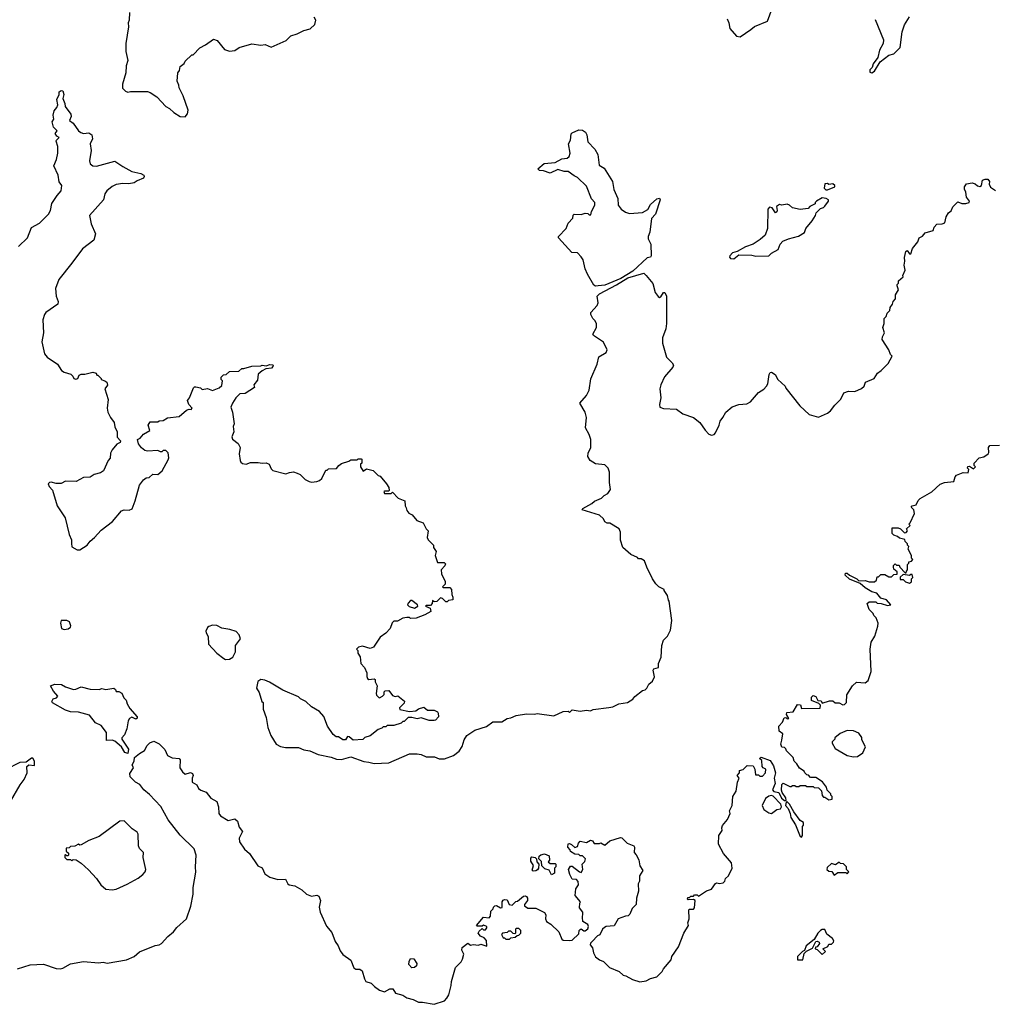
# Model space of a CAD drawing. Extents: x 2293878 to 2522763, y 823964 to 1006972.
# Tile 59 of 256: x 2406644 to 2414125, y 891259 to 898819. Entities that reach past the tile are written whole.
import ezdxf

# ---------------------------------------------------------------- set-up
doc = ezdxf.new("R2010")
doc.units = 0

msp = doc.modelspace()

# ---------------------------------------------------------------- linework, layer by layer
at = {"layer": '0CON20XD'}
for points in [[(2412073.3, 898825), (2412086.7, 898795), (2412095, 898750), (2412145, 898692.5), (2412175, 898687.5), (2412255, 898743.3), (2412285, 898766.7), (2412383, 898807), (2412421.2, 898905)], [(2407486, 898875), (2407483.6, 898816.4), (2407476.4, 898793.6), (2407478.8, 898765), (2407460, 898635), (2407460, 898575), (2407473.3, 898505), (2407462.5, 898465), (2407459.3, 898410.7), (2407432.5, 898325), (2407433, 898293), (2407455, 898270), (2407475, 898262.5), (2407495, 898267.5), (2407625, 898266.7), (2407645, 898260), (2407695.9, 898225.9), (2407765, 898152.5), (2407795, 898137.5), (2407826.4, 898106.4), (2407875, 898076.7), (2407915, 898073.3)], [(2407915, 898073.3), (2407932.5, 898095), (2407936.2, 898125), (2407900, 898235), (2407867.5, 898295), (2407866.4, 898316.4), (2407853, 898347), (2407858.3, 898411.7), (2407871.7, 898428.3), (2407875, 898460), (2407906.4, 898483.6), (2407915, 898500), (2407965, 898550), (2407975, 898550), (2408027, 898603), (2408070, 898625), (2408130.7, 898669.3), (2408159.3, 898659.3), (2408215, 898590), (2408255, 898577.5), (2408295, 898583.3), (2408330, 898605), (2408425, 898633.3), (2408495, 898624), (2408527.3, 898627.3), (2408575, 898609.2), (2408689.7, 898660.3), (2408726.1, 898693.9), (2408775, 898710), (2408825, 898736.2), (2408875, 898748.8), (2408908.3, 898781.7), (2408916.4, 898816.4), (2408905, 898837.5)], [(2413210.7, 898820.7), (2413273.3, 898665), (2413271.2, 898635), (2413243.8, 898585), (2413231.7, 898528.3), (2413195, 898480), (2413188.3, 898451.7), (2413170, 898435), (2413170, 898415), (2413185, 898410), (2413206.1, 898423.9), (2413250, 898495), (2413315, 898547.5), (2413355, 898557.5), (2413402.5, 898605), (2413416.7, 898725), (2413435, 898780), (2413475, 898840)], [(2406927.5, 897895), (2406947.5, 897915), (2406930, 897925), (2406917.5, 897945), (2406932.5, 897965), (2406903.8, 897993.8), (2406893.8, 898035), (2406906.7, 898055), (2406902, 898085), (2406910, 898120), (2406930, 898145), (2406937.5, 898165), (2406930, 898205), (2406947.5, 898245), (2406947.5, 898265), (2406963.6, 898276.4), (2406975, 898272.5), (2406983.3, 898245), (2406976.2, 898215), (2406991.2, 898175), (2406992.5, 898152.5), (2407036.1, 898093.9), (2407038, 898075), (2407027.5, 898045), (2407053.8, 898025), (2407096.3, 897966.3), (2407112.8, 897952.8), (2407135, 897946), (2407175, 897950), (2407196.7, 897935), (2407203.8, 897905), (2407186.2, 897865), (2407192.9, 897815), (2407181.2, 897735), (2407185, 897712.5), (2407205, 897696.7), (2407233.6, 897693.6), (2407375, 897733.3), (2407435, 897691.2), (2407504.1, 897654.1), (2407575, 897636.7), (2407596.7, 897625), (2407600, 897615), (2407595, 897602.5), (2407545, 897582.5), (2407523.9, 897566.1), (2407482.3, 897557.7), (2407435, 897560.8), (2407385, 897552.9), (2407355, 897539.2), (2407313.8, 897505), (2407297.7, 897482.3), (2407287.5, 897435), (2407180, 897315), (2407191.7, 897251.7), (2407225.8, 897175), (2407214, 897125), (2407125, 897060), (2407045, 896948.8), (2406944.3, 896825), (2406918.8, 896755), (2406924, 896695), (2406940, 896655), (2406938, 896635), (2406845, 896570.6), (2406833.5, 896555), (2406822.9, 896515), (2406825.6, 896415), (2406813.3, 896345), (2406835, 896253.3), (2406855, 896226.7), (2406933.3, 896173.3), (2406965, 896126.2), (2406985, 896112), (2407036.7, 896096.7), (2407053, 896083), (2407060, 896065), (2407075, 896057.5), (2407090, 896065), (2407100.7, 896089.3), (2407115, 896097.5), (2407145, 896097.5), (2407205, 896113.3), (2407230, 896105), (2407235, 896090), (2407245, 896090), (2407270, 896065), (2407270, 896055), (2407297, 896047), (2407312.5, 896035), (2407317, 896013), (2407297.5, 895985), (2407323, 895903), (2407316.7, 895835), (2407321.2, 895805), (2407340, 895765), (2407368.8, 895725), (2407373.6, 895693.6), (2407392.5, 895655), (2407393, 895613), (2407417.5, 895585), (2407416.4, 895573.6), (2407390.7, 895559.3), (2407353.9, 895516.1), (2407340.7, 895489.3), (2407338.3, 895451.7), (2407322.5, 895435), (2407287.5, 895355), (2407265, 895340), (2407215, 895327.5), (2407185, 895307.5), (2407135, 895302.5), (2407076.4, 895273.6), (2406995, 895276.7), (2406963, 895257), (2406925, 895257.5), (2406885, 895266.7), (2406872.5, 895265), (2406862, 895255), (2406870.8, 895235), (2406896.7, 895206.7), (2406932.9, 895085), (2406993.6, 894995), (2407023.6, 894865), (2407040.8, 894825), (2407041.9, 894798.1), (2407045, 894772.5), (2407085, 894747.5), (2407105, 894747.5), (2407162.5, 894785), (2407184.1, 894815.9), (2407217.7, 894842.3), (2407270.5, 894899.5), (2407357.5, 894965), (2407425, 895047.5), (2407445, 895056.7), (2407485, 895052.5), (2407506.4, 895063.6), (2407530, 895125), (2407562.5, 895245), (2407593.6, 895286.4), (2407615, 895300), (2407637, 895303), (2407665, 895330), (2407705, 895327.5), (2407737.5, 895355), (2407785, 895440), (2407790, 895455), (2407785, 895492.5), (2407765, 895510), (2407745, 895510), (2407735, 895500), (2407725, 895500), (2407705, 895510), (2407625, 895506), (2407605, 895511.2), (2407580.3, 895530.3), (2407555, 895562.5), (2407547.5, 895595), (2407570, 895605), (2407595, 895637.5), (2407642.5, 895665), (2407630, 895705), (2407645, 895730), (2407705, 895730), (2407715, 895740), (2407745, 895742.5), (2407778.3, 895761.7), (2407867.3, 895772.7), (2407925, 895820), (2407945, 895827.5), (2407960, 895825), (2407967.5, 895835), (2407942.5, 895865), (2407932.5, 895895), (2407947.5, 895915), (2407978.3, 895991.7), (2407985, 896000), (2407995, 896000), (2408031.7, 895991.7), (2408045, 895980), (2408085, 895987.5), (2408125, 895972.5), (2408175, 895993.3), (2408195, 896010), (2408200, 896045), (2408190, 896055), (2408190, 896075), (2408208.3, 896091.7), (2408230, 896095), (2408255, 896116.7), (2408325, 896120), (2408348.3, 896141.7), (2408365, 896140), (2408425, 896157.5), (2408495, 896160), (2408505, 896167.5), (2408535, 896160), (2408565, 896172.5), (2408585, 896170), (2408590, 896165), (2408587.5, 896155), (2408576.1, 896143.9), (2408533, 896137), (2408505, 896122.5), (2408473.9, 896096.1), (2408470, 896050), (2408442.5, 896015), (2408446.4, 895993.6), (2408375, 895947.5), (2408335, 895946.2), (2408303.6, 895916.4), (2408276.4, 895873.6), (2408263.8, 895845), (2408276.7, 895805), (2408290, 895715), (2408283.3, 895695), (2408288, 895655), (2408271.2, 895615), (2408278.3, 895598.3), (2408320, 895565), (2408332.5, 895545), (2408336, 895535), (2408328.8, 895485), (2408336.2, 895435), (2408341.2, 895421.2), (2408355, 895410), (2408383, 895407), (2408415, 895420), (2408475, 895420), (2408505, 895413.3), (2408535, 895416.7), (2408560, 895405), (2408575, 895370), (2408588.3, 895358.3), (2408687, 895333), (2408715, 895342.5), (2408745, 895347.5), (2408775, 895337.5), (2408796.4, 895326.4), (2408835, 895287.5), (2408865, 895273.3), (2408885, 895267.5), (2408925, 895272.5), (2408945, 895280), (2408963, 895297), (2408995, 895360), (2409005, 895360), (2409015, 895370), (2409075, 895372.5), (2409093.6, 895396.4), (2409115, 895410), (2409171.7, 895428.3), (2409185, 895440), (2409235, 895440), (2409243, 895447), (2409265, 895447.5), (2409270, 895445), (2409270, 895415), (2409260, 895405), (2409260, 895385), (2409281.7, 895351.7), (2409305, 895370), (2409357, 895357), (2409395, 895320), (2409410, 895315), (2409460, 895255), (2409477, 895227), (2409480, 895205), (2409475, 895200), (2409445, 895200), (2409440, 895195), (2409445, 895180), (2409495, 895180), (2409505, 895190), (2409550, 895145), (2409600, 895125), (2409602.5, 895085), (2409611.7, 895071.7), (2409615, 895050), (2409630.7, 895030.7), (2409656.4, 895016.4), (2409693.6, 894973.6), (2409740, 894955), (2409765, 894910), (2409780, 894895), (2409773, 894843), (2409780, 894825), (2409820, 894785), (2409820, 894765), (2409840, 894735), (2409832.5, 894705), (2409851.7, 894651.7), (2409901.7, 894651.7), (2409911.7, 894641.7), (2409907.5, 894625), (2409880, 894595), (2409882.5, 894565), (2409910, 894505), (2409910, 894485), (2409890, 894465), (2409895, 894460), (2409945, 894460), (2409957.5, 894445), (2409960, 894405), (2409970, 894385), (2409970, 894365), (2409935, 894360), (2409925, 894350), (2409915, 894350), (2409890, 894375), (2409875, 894380), (2409845, 894352.5), (2409825, 894350), (2409811.7, 894358.3), (2409810, 894335), (2409798.3, 894321.7), (2409765, 894320), (2409760, 894315), (2409795, 894300), (2409800, 894275), (2409755, 894250), (2409686.4, 894223.6), (2409645, 894220), (2409635, 894230), (2409615, 894227.5), (2409585, 894222.5), (2409545, 894200), (2409515, 894200), (2409503.3, 894186.7), (2409487.5, 894145), (2409455, 894107.5), (2409412.3, 894077.7), (2409359.3, 894000.7), (2409335, 893990), (2409275, 894007.5), (2409245, 894000), (2409230, 893985), (2409240, 893975), (2409240, 893955), (2409257, 893927), (2409262.5, 893875), (2409290, 893845), (2409307.5, 893805), (2409307.5, 893775), (2409315, 893760), (2409325, 893752.5), (2409365, 893757.5), (2409371.7, 893751.7), (2409372.5, 893735), (2409387.5, 893705), (2409380, 893645), (2409383, 893633), (2409400, 893615), (2409407, 893613), (2409430, 893625), (2409441.7, 893638.3), (2409443, 893657), (2409450, 893665), (2409477, 893667), (2409505, 893630), (2409525, 893622.5), (2409547, 893627), (2409597, 893587), (2409595, 893570), (2409560, 893535), (2409562.5, 893522.5), (2409635, 893507.5), (2409685, 893512.5), (2409705, 893527.5), (2409745, 893540), (2409775, 893517.5), (2409825, 893517.5), (2409850, 893505), (2409857.5, 893495), (2409860, 893465), (2409835, 893440), (2409825, 893437.5), (2409788.3, 893438.3), (2409725, 893457.5), (2409695, 893450), (2409655, 893460), (2409625, 893460), (2409595, 893430), (2409585, 893430), (2409571.7, 893418.3), (2409515, 893400), (2409465, 893400), (2409455, 893390), (2409435, 893390), (2409425, 893380), (2409395, 893370), (2409335, 893320), (2409293, 893307), (2409277, 893293), (2409205, 893287.5), (2409173, 893313), (2409160, 893315), (2409145, 893290), (2409125, 893290), (2409091.7, 893311.7), (2409073, 893313), (2409050.7, 893330.7), (2409007.5, 893395), (2408977.7, 893467.7), (2408945, 893507.5), (2408883.9, 893543.9), (2408840, 893585), (2408800, 893605), (2408785, 893620), (2408665, 893670), (2408561.7, 893731.7), (2408525, 893747.5), (2408495, 893752.5), (2408473, 893737), (2408462.5, 893685), (2408481.7, 893651.7), (2408502.5, 893585), (2408512.5, 893575), (2408513.3, 893525), (2408535, 893460), (2408548, 893385), (2408572.1, 893322.1), (2408613.3, 893255), (2408645, 893238.8), (2408685, 893230), (2408785, 893230), (2408825, 893212.5), (2408870, 893205), (2408935, 893177.5), (2409035, 893156.7), (2409075, 893140), (2409115, 893137.5), (2409185, 893160), (2409285, 893123.3), (2409325, 893117.5), (2409365, 893107.5), (2409478.3, 893111.7), (2409635, 893182.5), (2409695, 893182.5), (2409725, 893177.5), (2409765, 893160), (2409828.3, 893158.3), (2409865, 893142.5), (2409906.1, 893143.9), (2409975, 893170), (2410017.7, 893202.3), (2410040.7, 893239.3), (2410055, 893290), (2410075, 893322.5), (2410137.5, 893362.5), (2410228.3, 893391.7), (2410275, 893426.7), (2410345, 893427.5), (2410385, 893452.5), (2410415, 893457.5), (2410455, 893477.5), (2410535, 893490), (2410595, 893487.5), (2410615, 893492.5), (2410745, 893472.5), (2410815, 893506.7), (2410855, 893510), (2410865, 893500), (2410885, 893520), (2410945, 893510), (2410995, 893516.7), (2411025, 893512.5), (2411045, 893522.5), (2411165, 893536.7), (2411196.4, 893543.6), (2411243.6, 893566.4), (2411310, 893575), (2411349.3, 893600.7), (2411367, 893623), (2411425, 893667.5), (2411445, 893672.5), (2411457.5, 893685)], [(2411065, 896772.5), (2411051.3, 896781.3), (2411001.2, 896865), (2410983.8, 896905), (2410970, 896975), (2410955, 896997.5), (2410925, 897030), (2410881.7, 897031.7), (2410780, 897145), (2410780, 897155), (2410837.5, 897215), (2410853, 897257), (2410890, 897295), (2410893, 897317), (2410900, 897325), (2410955, 897322.5), (2410985, 897332.5), (2411005, 897330), (2411015, 897320), (2411028.3, 897321.7), (2411033, 897347), (2411057.5, 897395), (2411057.5, 897415), (2411033, 897443), (2410995, 897540), (2410925, 897607.5), (2410899.3, 897619.3), (2410855, 897653.3), (2410823.9, 897653.9), (2410775, 897667.5), (2410715, 897640), (2410665, 897657.5), (2410635, 897660), (2410620, 897675), (2410670, 897715), (2410755, 897723.3), (2410805, 897750), (2410847.5, 897755), (2410860.7, 897769.3), (2410870, 897795), (2410857.5, 897865), (2410872.5, 897895), (2410878.3, 897941.7), (2410885, 897950), (2410935, 897972.5), (2410965, 897970), (2410986.4, 897956.4), (2410996.7, 897935), (2411005, 897880), (2411057.5, 897825), (2411082.5, 897785), (2411091.7, 897701.7), (2411129.3, 897679.3), (2411195.6, 897575.6), (2411204.2, 897515), (2411234.2, 897445), (2411238, 897395), (2411260, 897365), (2411295, 897340), (2411325, 897330), (2411425, 897338.8), (2411465, 897362), (2411485, 897400), (2411535, 897442.9), (2411555, 897447.5), (2411561.2, 897435), (2411523.8, 897325), (2411495, 897292.5), (2411482, 897188), (2411468.6, 897155), (2411469.4, 897135), (2411487.5, 897095), (2411492, 897005), (2411485.6, 896994.4), (2411459.7, 896990.3), (2411351.3, 896888.7), (2411257.1, 896832.9), (2411135, 896780), (2411085, 896774.2), (2411065, 896772.5)], [(2406635, 897076.7), (2406705, 897143.3), (2406735, 897222.5), (2406795, 897255.8), (2406865.6, 897325), (2406880.5, 897355), (2406892.1, 897407.9), (2406930.8, 897469.2), (2406961.2, 897505), (2406966.7, 897545), (2406946.7, 897575), (2406940, 897625), (2406906.1, 897696.1), (2406925.8, 897745), (2406936, 897795), (2406935.9, 897845.9), (2406923.3, 897885), (2406927.5, 897895)], [(2411457.5, 893685), (2411473.6, 893716.4), (2411500.7, 893739.3), (2411516.4, 893773.6), (2411507.5, 893825), (2411512.5, 893835), (2411547.5, 893845), (2411547.5, 893875), (2411567.5, 893925), (2411573.3, 894015), (2411586.4, 894053.6), (2411617.5, 894085), (2411639.3, 894130.7), (2411650, 894205), (2411630, 894355), (2411623, 894363), (2411617, 894397), (2411590, 894435), (2411590, 894445), (2411550, 894465), (2411527, 894487), (2411502.5, 894525), (2411457.5, 894615), (2411440, 894665), (2411415, 894680), (2411395, 894680), (2411385, 894690), (2411335, 894712.5), (2411272.5, 894765), (2411256.4, 894823.6), (2411256, 894885), (2411245, 894910), (2411175, 894952.5), (2411153, 894953), (2411135, 894962.5), (2411126.4, 894986.4), (2411095, 895013.3), (2410962.5, 895055), (2410967.5, 895065), (2411035, 895103.3), (2411055, 895122.5), (2411110, 895145), (2411130, 895165), (2411159.3, 895180.7), (2411179.3, 895210.7), (2411171.2, 895265), (2411171.2, 895345), (2411161.2, 895375), (2411135, 895400), (2411065, 895408.8), (2411023, 895433), (2411003.8, 895465), (2411008.3, 895491.7), (2411028, 895535), (2411028, 895595), (2411015.8, 895635), (2410987.5, 895685), (2410994.2, 895765), (2410984.2, 895804.2), (2410942.5, 895875), (2410995, 895933.3), (2411015.6, 895974.4), (2411028.8, 896061.2), (2411076.2, 896175), (2411090.5, 896229.5), (2411145.9, 896264.1), (2411153.3, 896285), (2411125, 896343.3), (2411047.5, 896395), (2411042.5, 896405), (2411072.5, 896455), (2411072.5, 896485), (2411059.3, 896509.3), (2411042.5, 896525), (2411027.5, 896555), (2411028.3, 896571.7), (2411077.5, 896625), (2411083.3, 896645), (2411076.7, 896695), (2411093.8, 896715), (2411225, 896782.5), (2411312, 896838), (2411435, 896873.8), (2411452, 896855), (2411505, 896792.5), (2411522.9, 896725), (2411545, 896693.8), (2411555, 896686), (2411565, 896690), (2411585.4, 896725.4), (2411595.4, 896725), (2411608.2, 896695), (2411608.2, 896485), (2411603.1, 896445), (2411578.5, 896375), (2411578.2, 896335), (2411608.1, 896228.1), (2411652.5, 896185), (2411662.5, 896165), (2411658.3, 896151.7), (2411593.7, 896076.3), (2411565.7, 896015), (2411558.6, 895985), (2411564.2, 895915), (2411556, 895865), (2411558.8, 895845), (2411585, 895834), (2411685, 895829.5), (2411735, 895793.1), (2411815, 895764.2), (2411865.6, 895725.6), (2411905, 895666.7), (2411935, 895637.5), (2411955, 895627.5), (2411975, 895633.3), (2411985, 895647.5), (2412014.2, 895705), (2412021.9, 895735), (2412040.8, 895765), (2412065, 895806.2), (2412113.3, 895846.7), (2412165, 895864.2), (2412225, 895870), (2412253.3, 895885), (2412314.1, 895955.9), (2412355, 895982.5), (2412377.5, 896005), (2412385.9, 896024.1), (2412396.7, 896095), (2412405, 896110), (2412415, 896112.5), (2412442.5, 896095), (2412462.5, 896055), (2412520, 896005), (2412525, 895990), (2412632.5, 895855), (2412705, 895787.5), (2412775, 895768), (2412845, 895797.5), (2412867.5, 895815), (2412900.7, 895859.3), (2412947.5, 895905), (2412970, 895955), (2413005, 895967.5), (2413055, 895963.3), (2413105, 895986.7), (2413126.1, 896003.9), (2413137.5, 896035), (2413202.5, 896065), (2413227.5, 896105), (2413257.5, 896125), (2413310.7, 896179.3), (2413340, 896235), (2413328.3, 896248.3), (2413316.7, 896285), (2413265, 896362.5), (2413266.7, 896385), (2413282.5, 896415), (2413270, 896455), (2413280, 896485), (2413280, 896525), (2413295, 896540), (2413303.9, 896566.1), (2413323.3, 896585), (2413325, 896610), (2413342.5, 896635), (2413347.5, 896655), (2413366.7, 896675), (2413367.5, 896705), (2413390, 896745), (2413380, 896775), (2413380, 896785), (2413390, 896795), (2413390, 896815), (2413426.4, 896843.6), (2413423.3, 896855), (2413440, 896895), (2413434, 896935), (2413439.2, 896965), (2413435.8, 896994.2), (2413445, 897040), (2413457, 897047), (2413475, 897020), (2413485, 897020), (2413498.3, 897061.7), (2413537, 897113), (2413547.5, 897145), (2413573, 897157), (2413595, 897182.5), (2413655, 897200), (2413662.5, 897225), (2413685, 897250), (2413725, 897252.5), (2413745, 897260), (2413756.7, 897305), (2413772.5, 897335), (2413795, 897350), (2413807, 897383), (2413845, 897420), (2413875, 897407.5), (2413907.5, 897407.5), (2413933.3, 897415), (2413934, 897425), (2413910.8, 897455), (2413906.7, 897495), (2413896.6, 897516.6), (2413896.7, 897535), (2413911.4, 897558.6), (2413955.7, 897565.7), (2413977.5, 897557.5), (2413995, 897542.5), (2414015, 897537.5), (2414026.2, 897545), (2414034.4, 897585.6), (2414054.5, 897595.5), (2414074.4, 897594.4), (2414087, 897577), (2414086, 897555), (2414095, 897533.3), (2414135, 897507.5)], [(2412845, 897512), (2412900, 897535), (2412900, 897545), (2412885, 897557.5), (2412855, 897552.5), (2412845, 897560), (2412825, 897557.5), (2412820, 897525), (2412832.3, 897512.3), (2412845, 897512)], [(2412125, 896983.8), (2412165, 897012.5), (2412265, 897010), (2412295, 897003.8), (2412395, 897006.2), (2412415, 897026.7), (2412465, 897053.3), (2412482.2, 897095), (2412501.3, 897118.7), (2412545, 897137.5), (2412623.2, 897156.8), (2412667.5, 897185), (2412677.5, 897215), (2412727.5, 897275), (2412752.5, 897315), (2412757.5, 897335), (2412790.7, 897369.3), (2412815, 897377.5), (2412825, 897387.5), (2412852.5, 897425), (2412852.5, 897435), (2412835, 897446.2), (2412805, 897451.2), (2412760, 897425), (2412750, 897415), (2412750, 897405), (2412710, 897385), (2412695, 897370), (2412635, 897362.5), (2412575, 897373.3), (2412552.5, 897395), (2412535, 897401.2), (2412495, 897395.8), (2412475, 897400), (2412452, 897385), (2412458.1, 897355), (2412455, 897343.3), (2412445, 897336.7), (2412421.2, 897375), (2412400.3, 897379.7), (2412386.7, 897365), (2412383.8, 897215), (2412366.2, 897165), (2412328.8, 897131.2), (2412275, 897096.2), (2412215, 897076), (2412151.7, 897038.3), (2412115, 897027.5), (2412093.9, 897006.1), (2412092.5, 896995), (2412100, 896985), (2412125, 896983.8)], [(2412995, 894570), (2413013, 894553), (2413070, 894525), (2413085, 894510), (2413133.6, 894513.6), (2413165, 894503.8), (2413205, 894502.5), (2413220, 894515), (2413225, 894540), (2413235, 894540), (2413255, 894560), (2413285, 894560), (2413315, 894540), (2413335, 894540), (2413355, 894560), (2413378.3, 894561.7), (2413378.3, 894578.3), (2413355, 894600), (2413350, 894615), (2413351.7, 894628.3), (2413365, 894640), (2413375, 894630), (2413395, 894630), (2413400, 894615), (2413441.7, 894571.7), (2413448.3, 894571.7), (2413450, 894585), (2413460, 894595), (2413460, 894635), (2413470, 894645), (2413470, 894655), (2413488.3, 894661.7), (2413500, 894675), (2413490, 894685), (2413490, 894705), (2413463, 894753), (2413470, 894775), (2413460, 894785), (2413460, 894795), (2413441.7, 894811.7), (2413438.3, 894828.3), (2413398.3, 894838.3), (2413381.7, 894851.7), (2413355, 894860), (2413340, 894875), (2413341.7, 894918.3), (2413387, 894917), (2413405, 894910), (2413435, 894880), (2413448.3, 894881.7), (2413457.5, 894895), (2413451.7, 894908.3), (2413480, 894935), (2413470, 894945), (2413480, 894955), (2413511.7, 895028.3), (2413507.5, 895055), (2413487.5, 895075), (2413495, 895086.7), (2413526.4, 895093.6), (2413541.7, 895128.3), (2413555, 895142.5), (2413646.1, 895193.9), (2413708.3, 895251.7), (2413743.6, 895266.4), (2413815, 895272.5), (2413825, 895310), (2413835, 895322.5), (2413885, 895342.5), (2413925, 895340), (2413930, 895365), (2413920, 895375), (2413921.7, 895388.3), (2413935, 895390), (2413965, 895370), (2413980, 895385), (2413970, 895395), (2413970, 895415), (2414010, 895455), (2414045, 895462.5), (2414077.5, 895485), (2414082.5, 895495), (2414080, 895535), (2414091.7, 895548.3), (2414165, 895552.5)], [(2407713.6, 891716.4), (2407732, 891725), (2407780.8, 891779.2), (2407825, 891814.4), (2407851.3, 891848.7), (2407924.4, 891915), (2407956.9, 892013.1), (2407975.5, 892105), (2407975.7, 892155), (2407997, 892273), (2407993.3, 892315), (2407999.5, 892405), (2407982.6, 892452.6), (2407875, 892558.6), (2407784.6, 892674.6), (2407728.1, 892778.1), (2407640.9, 892870.9), (2407597.5, 892905), (2407566.6, 892946.6), (2407534, 892965), (2407492.9, 893005), (2407488.8, 893031.2), (2407517.5, 893075), (2407507.5, 893097.5), (2407522.5, 893125), (2407526.1, 893153.9), (2407563.3, 893185), (2407603, 893207), (2407623.3, 893245), (2407644.1, 893265.9), (2407675, 893280), (2407715, 893257.5), (2407757.5, 893215), (2407779.3, 893169.3), (2407815, 893152), (2407867.5, 893145), (2407876.7, 893135), (2407874, 893075), (2407893.2, 893043.2), (2407915, 893026), (2407955, 893037.5), (2407971.7, 893031.7), (2407976, 893015), (2407967.5, 892995), (2407967.5, 892965), (2408003, 892943), (2408017, 892917), (2408033.9, 892903.9), (2408075, 892887.5), (2408110.7, 892840.7), (2408156.1, 892816.1), (2408171.2, 892775), (2408173.8, 892725), (2408185, 892706.7), (2408245, 892670), (2408295, 892682.5), (2408315.8, 892665.8), (2408328.3, 892618.3), (2408353.3, 892585), (2408328.1, 892535), (2408330.6, 892505), (2408369.9, 892449.9), (2408407.4, 892417.4), (2408471.1, 892321.1), (2408505, 892306.2), (2408525, 892261.2), (2408563.8, 892233.8), (2408625, 892216.9), (2408685, 892218.8), (2408701.2, 892185), (2408713.3, 892175), (2408755, 892169.2), (2408808.8, 892138.8), (2408845, 892104.5), (2408885, 892089.2), (2408925, 892096), (2408939.1, 892089.1), (2408952.5, 892055), (2408942.9, 892005), (2408950.6, 891965), (2408998.8, 891858.8), (2409041.1, 891811.1), (2409065, 891741.2), (2409088.3, 891708.3), (2409105, 891669.2), (2409125, 891640.8), (2409186.5, 891596.5), (2409209.1, 891539.1), (2409225, 891529.2), (2409255, 891528), (2409274, 891515), (2409290.6, 891455), (2409301.9, 891435), (2409342, 891422), (2409366.7, 891395), (2409405, 891366.7), (2409445, 891353.3), (2409485, 891377.5), (2409507, 891377), (2409530, 891345), (2409585, 891328.8), (2409615, 891308.8), (2409665, 891296), (2409705, 891274.2), (2409735.8, 891275.8), (2409825, 891258.8), (2409903.9, 891286.1), (2409923.3, 891305), (2409937.3, 891332.7), (2409955.9, 891404.1), (2409958, 891435), (2409988.3, 891541.7), (2410032.5, 891585), (2410042.5, 891605), (2410052.5, 891645), (2410037.5, 891675), (2410040, 891695), (2410085, 891727.5), (2410105, 891712.5), (2410125, 891717.5), (2410165, 891712.5), (2410185, 891720), (2410230, 891705), (2410228.3, 891748.3), (2410208.3, 891768.3), (2410180.7, 891780.7), (2410162.5, 891805), (2410170, 891820), (2410195, 891840), (2410205, 891830), (2410218.3, 891831.7), (2410230, 891845), (2410230, 891855), (2410205, 891867.5), (2410195, 891860), (2410155, 891860), (2410150, 891865), (2410205, 891927.5), (2410248.3, 891921.7), (2410257.5, 891935), (2410260, 891975), (2410278.3, 891991.7), (2410280, 892005), (2410290, 892015), (2410305, 892017.5), (2410335, 892000), (2410348.3, 892001.7), (2410347.5, 892045), (2410355, 892057.5), (2410365, 892062.5), (2410385, 892060), (2410400, 892025), (2410425, 892020), (2410451.7, 892048.3), (2410465, 892050), (2410511.7, 892088.3), (2410525, 892092.5), (2410535, 892087.5), (2410542.5, 892075), (2410543, 892057), (2410520, 892025), (2410520, 892015), (2410545, 891997.5), (2410607, 891997), (2410673, 891963), (2410682.5, 891945), (2410680, 891915), (2410687.5, 891895), (2410720, 891875), (2410782.5, 891815), (2410805, 891760), (2410815, 891752.5), (2410865, 891747.5), (2410885, 891752.5), (2410935, 891800), (2410937.5, 891825), (2410945, 891832.5), (2410955, 891837.5), (2410973.8, 891823.8), (2410983.9, 891823.9), (2411005, 891837.5), (2411009.6, 891855), (2411005, 891871.2), (2410967.5, 891895), (2410963.3, 891925), (2410967.5, 891955), (2410967.5, 891965), (2410940.7, 892000.7), (2410942.5, 892035), (2410950, 892045), (2410907.5, 892095), (2410913.3, 892145), (2410932.5, 892175), (2410931.7, 892201.7), (2410917, 892217), (2410885, 892220), (2410867.5, 892255), (2410857.5, 892295), (2410871.7, 892318.3), (2410885, 892320), (2410940, 892275), (2410955, 892270), (2410967.5, 892295), (2410962.5, 892335), (2410982.5, 892355), (2410987.5, 892375), (2410965, 892400), (2410945, 892400), (2410935, 892410), (2410905, 892412.5), (2410871.7, 892431.7), (2410870, 892445), (2410852.5, 892465), (2410855, 892490), (2410865, 892492.5), (2410880, 892485), (2410905, 892462.5), (2410925, 892470), (2410933, 892497), (2410945, 892512.5), (2410995, 892500), (2411025, 892520), (2411040, 892515), (2411053, 892493), (2411095, 892492.5), (2411105, 892497.5), (2411135, 892480), (2411175, 892513.3), (2411255, 892540), (2411265, 892537.5), (2411307, 892497), (2411357.5, 892475), (2411362.5, 892465), (2411360, 892425), (2411377, 892407), (2411397, 892367), (2411403, 892323), (2411427, 892287), (2411402.5, 892245), (2411402.5, 892205), (2411392.5, 892185), (2411393, 892127), (2411377.5, 892075), (2411376.7, 892025), (2411346.4, 891993.6), (2411328.3, 891951.7), (2411315, 891937.5), (2411293.6, 891936.4), (2411237.5, 891915), (2411208.3, 891861.7), (2411145, 891856.7), (2411131.7, 891848.3), (2411117.5, 891835), (2411098.3, 891791.7), (2411080, 891785), (2411038, 891742), (2411025, 891727.5), (2411023.3, 891715), (2411041.7, 891691.7), (2411047.5, 891655), (2411063.6, 891623.6), (2411095, 891600), (2411125, 891587.5), (2411171.7, 891541.7), (2411245, 891510), (2411275, 891482.5), (2411297, 891477), (2411348.3, 891448.3), (2411405, 891432.5), (2411451.7, 891438.3), (2411485, 891457.5), (2411535, 891470), (2411575, 891510), (2411585, 891530), (2411645, 891600), (2411650, 891625), (2411700.7, 891699.3), (2411742.5, 891805), (2411777.5, 891865), (2411772.5, 891885), (2411782.5, 891915), (2411780, 891985), (2411785, 891990), (2411815, 891990), (2411825, 892000), (2411830, 892055), (2411815, 892062.5), (2411775, 892060), (2411770, 892065), (2411771.7, 892078.3), (2411785, 892080), (2411795, 892090), (2411815, 892090), (2411825, 892100), (2411845, 892100), (2411855, 892090), (2411915, 892130), (2411955, 892142.5), (2411985, 892187.5), (2411995, 892192.5), (2412015, 892187.5), (2412045, 892192.5), (2412056.1, 892203.9), (2412062.5, 892225), (2412083.6, 892246.4), (2412112.5, 892305), (2412107.5, 892345), (2412045.9, 892415.9), (2412008.3, 892488.3), (2412010, 892555), (2412037, 892593), (2412033.3, 892615), (2412039.3, 892630.7), (2412078.3, 892678.3), (2412097.5, 892725), (2412092.5, 892745), (2412112.5, 892785), (2412117.5, 892855), (2412143.3, 892895), (2412153.3, 892965), (2412167.5, 892995), (2412152.5, 893015), (2412170, 893035), (2412170, 893055), (2412198.3, 893061.7), (2412228.3, 893091.7), (2412275, 893090), (2412287.5, 893065), (2412291.7, 893021.7), (2412315, 893020), (2412325, 893010), (2412345, 893010), (2412370, 893035), (2412372.5, 893065), (2412350, 893075), (2412342.5, 893085), (2412341.7, 893131.7), (2412322.5, 893145), (2412335, 893157.5), (2412405, 893130), (2412429.7, 893089.7), (2412446.2, 893035), (2412436, 892995), (2412444.2, 892955), (2412423.3, 892905), (2412433.9, 892893.9), (2412471.2, 892885), (2412491.2, 892841.2), (2412515, 892823.3), (2412527.5, 892822.5), (2412523.8, 892845), (2412496.7, 892885), (2412492, 892902), (2412493.9, 892946.1), (2412505, 892957.5), (2412555, 892930), (2412565, 892930), (2412575, 892940), (2412595, 892940), (2412605, 892930), (2412625, 892930), (2412635, 892940), (2412675, 892940), (2412685, 892930), (2412735, 892930), (2412743, 892923), (2412775, 892920), (2412798.3, 892898.3), (2412803, 892863), (2412815, 892850), (2412825, 892850), (2412855, 892830), (2412880, 892835), (2412880, 892855), (2412870, 892865), (2412870, 892875), (2412841.7, 892901.7), (2412837, 892927), (2412806.4, 892966.4), (2412755, 893000), (2412715, 893000), (2412698.3, 893018.3), (2412685, 893020), (2412670, 893035), (2412665, 893050), (2412630.7, 893070.7), (2412610, 893105), (2412590, 893125), (2412580, 893155), (2412530, 893205), (2412525, 893220), (2412515, 893230), (2412493, 893233), (2412487.5, 893255), (2412493.8, 893286.2), (2412502.5, 893335), (2412472.5, 893355), (2412470, 893395), (2412500, 893425), (2412511.7, 893458.3), (2412525, 893460), (2412535, 893450), (2412547.5, 893452.5), (2412530, 893485), (2412531.7, 893498.3), (2412580, 893505), (2412615, 893560), (2412638.3, 893558.3), (2412645, 893530), (2412788.3, 893531.7), (2412790, 893555), (2412778.3, 893568.3), (2412721.7, 893591.7), (2412722.5, 893617.5), (2412735, 893630), (2412755, 893622.5), (2412771.7, 893591.7), (2412795, 893590), (2412805, 893570), (2412860.7, 893589.3), (2412885, 893590), (2412903.6, 893573.6), (2412935, 893573.3), (2412962.5, 893557.5), (2412975, 893560), (2412990, 893575), (2412992.5, 893635), (2413037, 893703), (2413068.3, 893731.7), (2413135, 893727.5), (2413156.7, 893745), (2413180, 893815), (2413172.5, 893985), (2413180.7, 894039.3), (2413207.5, 894085), (2413231.7, 894161.7), (2413232.5, 894185), (2413217, 894227), (2413200, 894245), (2413195, 894260), (2413165, 894290), (2413150, 894335), (2413165, 894350), (2413215, 894350), (2413225, 894340), (2413257, 894337), (2413305, 894320), (2413330, 894325), (2413296.7, 894365), (2413255, 894376.7), (2413223.3, 894415), (2413185, 894426.7), (2413135, 894456.7), (2413095, 894490), (2413013.9, 894523.9), (2412980, 894555), (2412981.7, 894568.3), (2412995, 894570)], [(2413475, 894492.5), (2413488.3, 894501.7), (2413490, 894525), (2413500, 894535), (2413495, 894560), (2413485, 894560), (2413475, 894550), (2413425, 894560), (2413401.7, 894538.3), (2413401.7, 894521.7), (2413425, 894520), (2413443, 894503), (2413475, 894492.5)], [(2409675, 894300), (2409700, 894315), (2409696.7, 894326.7), (2409655, 894360), (2409645, 894360), (2409625, 894340), (2409620, 894325), (2409633, 894313), (2409675, 894300)], [(2406985, 894136.2), (2407015, 894142.9), (2407033.8, 894155), (2407036.7, 894165), (2407026.7, 894195), (2407005.8, 894205.8), (2406962.5, 894205), (2406956.2, 894185), (2406965, 894143.3), (2406985, 894136.2)], [(2408225, 893907.5), (2408255, 893910), (2408280, 893925), (2408300, 893965), (2408300, 894015), (2408340, 894065), (2408330, 894095), (2408305, 894120), (2408257, 894137), (2408195, 894147.5), (2408156.4, 894166.4), (2408125, 894168.8), (2408095, 894160), (2408085, 894152.5), (2408073.3, 894125), (2408075, 894110), (2408091.7, 894081.7), (2408093, 894023), (2408156.1, 893956.1), (2408210, 893915), (2408225, 893907.5)], [(2407475, 893183.3), (2407452.3, 893192.3), (2407425.9, 893235.9), (2407375, 893280), (2407355, 893286.7), (2407310, 893285), (2407311.2, 893345), (2407269.4, 893399.4), (2407225, 893420), (2407179.7, 893479.7), (2407095, 893502.5), (2407035, 893504.2), (2406995, 893516), (2406895, 893572.5), (2406890, 893585), (2406900, 893605), (2406927, 893613), (2406937.5, 893625), (2406902.5, 893662.5), (2406880, 893705), (2406915, 893717.5), (2406965, 893713.3), (2406995, 893696.7), (2407057, 893677), (2407075, 893678.8), (2407115, 893696.2), (2407185, 893677.5), (2407253, 893677), (2407275, 893682.5), (2407305, 893676.7), (2407367, 893687), (2407380, 893675), (2407385, 893660), (2407405, 893660), (2407428.3, 893648.3), (2407443, 893613), (2407462.5, 893595), (2407470, 893565), (2407489.5, 893529.5), (2407546.2, 893465), (2407546.7, 893455), (2407535, 893447.5), (2407505, 893462.5), (2407487, 893453), (2407477.5, 893435), (2407466.7, 893375), (2407447.5, 893327.5), (2407427.5, 893305), (2407427.5, 893295), (2407478.6, 893218.6), (2407475, 893183.3)], [(2413045, 893160), (2413075, 893162.5), (2413115, 893190), (2413137.5, 893235), (2413108.3, 893288.3), (2413107, 893307), (2413085, 893340), (2413045, 893357.5), (2412995, 893360), (2412943, 893337), (2412900, 893305), (2412900, 893295), (2412880, 893275), (2412880, 893265), (2412903.6, 893223.6), (2412995, 893170), (2413045, 893160)], [(2406573, 892817), (2406647.5, 892945), (2406677.5, 892985), (2406702.5, 893035), (2406700, 893085), (2406715, 893097.5), (2406756.7, 893093.3), (2406757.1, 893125), (2406745, 893148.8), (2406735, 893148.8), (2406693.3, 893116.7), (2406645, 893115.6), (2406535, 893058.6)], [(2412415, 892724), (2412455, 892754.2), (2412485, 892760), (2412492, 892775), (2412485.6, 892795.6), (2412427.7, 892857.7), (2412415, 892861.2), (2412394.1, 892855.9), (2412370, 892840), (2412343.8, 892785), (2412356.2, 892755), (2412395, 892728.8), (2412415, 892724)], [(2412645, 892542.5), (2412653.8, 892555), (2412653.3, 892625), (2412660, 892635), (2412660, 892655), (2412635, 892670), (2412585, 892737.5), (2412553.3, 892795), (2412535, 892812.5), (2412528.3, 892811.7), (2412521.2, 892785), (2412541.7, 892761.7), (2412558.6, 892725), (2412564, 892694), (2412597.8, 892637.8), (2412635, 892546.7), (2412645, 892542.5)], [(2407355, 892136.7), (2407385, 892142.5), (2407469.5, 892180.5), (2407552.3, 892227.7), (2407590, 892255), (2407606.7, 892275), (2407613.3, 892295), (2407591.2, 892385), (2407593.8, 892425), (2407564.6, 892454.6), (2407557.1, 892475), (2407554, 892565), (2407545, 892580), (2407507.5, 892605), (2407445, 892667.5), (2407413.9, 892666.1), (2407255, 892546.7), (2407175, 892517.5), (2407117, 892483), (2407105, 892480), (2407095, 892487.5), (2407067, 892473), (2407035, 892470), (2407025, 892460), (2407001.7, 892458.3), (2407000, 892435), (2407018.3, 892418.3), (2407020, 892405), (2407015, 892400), (2407005, 892400), (2406995, 892410), (2406990, 892405), (2406990, 892385), (2407005, 892370), (2407035, 892370), (2407045, 892360), (2407055, 892370), (2407077, 892367), (2407115, 892342.5), (2407171.7, 892291.7), (2407233.9, 892223.9), (2407266.1, 892176.1), (2407305, 892143.3), (2407355, 892136.7)], [(2410725, 892252.5), (2410708.3, 892288.3), (2410675, 892300), (2410651.7, 892321.7), (2410650, 892355), (2410630, 892375), (2410632.5, 892395), (2410643.9, 892406.1), (2410673, 892413), (2410708.3, 892398.3), (2410710, 892365), (2410701.7, 892351.7), (2410715, 892340), (2410755, 892340), (2410760, 892335), (2410760, 892315), (2410750, 892305), (2410750, 892265), (2410725, 892252.5)], [(2410585, 892280), (2410578.3, 892288.3), (2410587.5, 892325), (2410568.3, 892358.3), (2410568.3, 892381.7), (2410575, 892390), (2410600, 892385), (2410610, 892375), (2410613, 892353), (2410630, 892335), (2410627.5, 892305), (2410619.3, 892290.7), (2410605, 892282.5), (2410585, 892280)], [(2412895, 892250), (2412925, 892270), (2412985, 892270), (2412995, 892260), (2413007.5, 892275), (2412990, 892295), (2412990, 892315), (2412967, 892337), (2412945, 892340), (2412935, 892350), (2412905, 892330), (2412875, 892340), (2412841.7, 892308.3), (2412840, 892295), (2412855, 892280), (2412878.3, 892278.3), (2412895, 892250)], [(2410405, 891760), (2410415, 891770), (2410447, 891773), (2410461.7, 891788.3), (2410475, 891790), (2410490, 891805), (2410490, 891825), (2410475, 891840), (2410458.3, 891841.7), (2410450, 891835), (2410450, 891805), (2410445, 891800), (2410431.7, 891801.7), (2410415, 891820), (2410395, 891820), (2410385, 891810), (2410350, 891805), (2410342.5, 891795), (2410355, 891770), (2410365, 891770), (2410375, 891760), (2410405, 891760)], [(2412655, 891600), (2412665, 891650), (2412682.5, 891667.5), (2412730, 891690), (2412755, 891740), (2412765, 891742.5), (2412780, 891735), (2412782.5, 891725), (2412765, 891700), (2412751.7, 891698.3), (2412750, 891685), (2412765, 891680), (2412805, 891640), (2412830, 891665), (2412810, 891685), (2412848.3, 891701.7), (2412855, 891720), (2412875, 891720), (2412890, 891735), (2412892.5, 891745), (2412882.5, 891765), (2412838.3, 891798.3), (2412823.6, 891833.6), (2412805, 891834), (2412790, 891825), (2412770.8, 891805), (2412743, 891757), (2412681.2, 891708.8), (2412668.3, 891671.7), (2412652.5, 891665), (2412615, 891626.7), (2412615, 891600), (2412655, 891600)], [(2406628, 891532), (2406725, 891563.1), (2406826.9, 891566.9), (2406925, 891534.2), (2406955, 891530.8), (2406975, 891536), (2407035, 891569.5), (2407135, 891588.5), (2407248.3, 891578.3), (2407285, 891581.1), (2407315, 891574.5), (2407465, 891601.5), (2407523.1, 891626.9), (2407565, 891661.9), (2407685, 891711.1), (2407713.6, 891716.4)], [(2409655, 891540), (2409630, 891565), (2409633, 891587), (2409645, 891610), (2409668.3, 891608.3), (2409691.7, 891571.7), (2409690, 891555), (2409675, 891542.5), (2409655, 891540)]]:
    msp.add_lwpolyline(points, dxfattribs=at)

doc.saveas('drawing.dxf')
